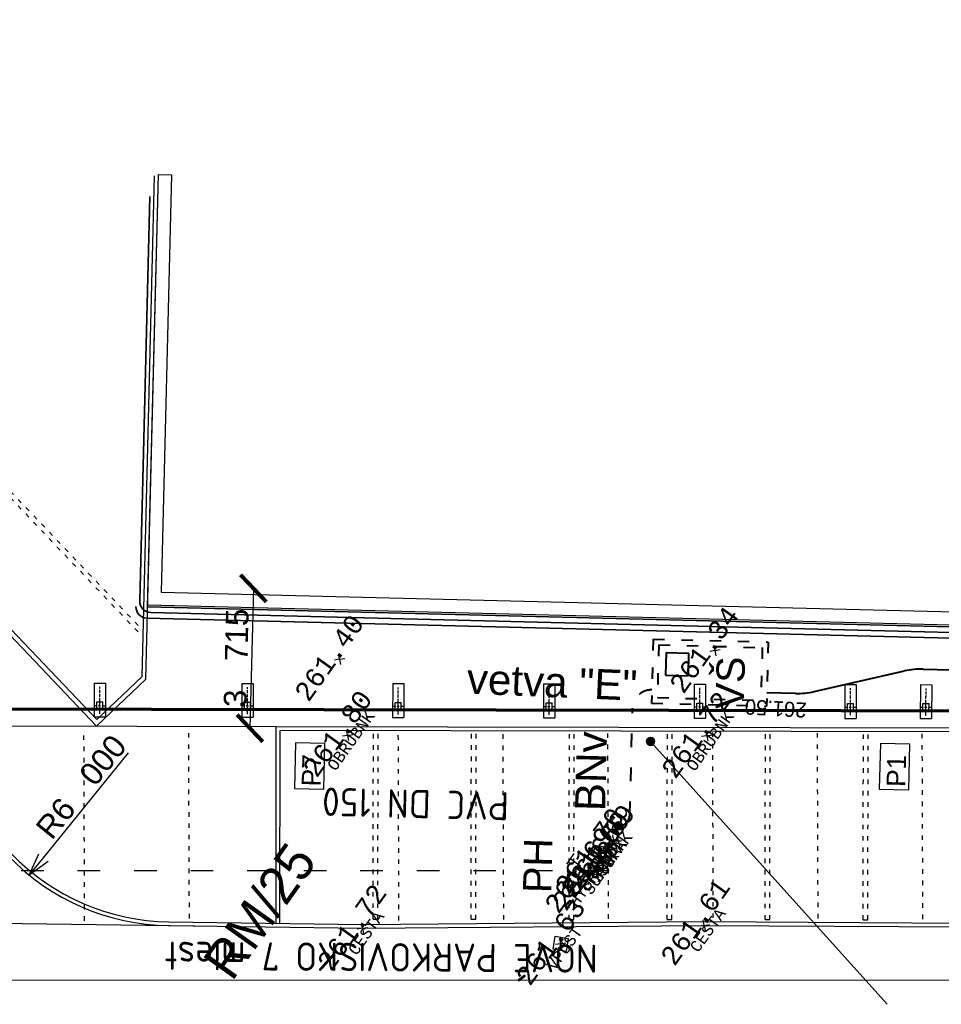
# Model space of a CAD drawing. Extents: x 4743276 to 9726129, y -4307434 to -1665362.
# Tile 3 of 121: x 4822394 to 4846844, y -2206385 to -2180246. Entities that reach past the tile are written whole.
import ezdxf
from ezdxf.enums import TextEntityAlignment as Align

# ---------------------------------------------------------------- set-up
doc = ezdxf.new("R2010")
doc.units = 0
doc.header["$MEASUREMENT"] = 0
doc.linetypes.add('ACAD_ISO03W100', pattern=[30, 12, -18])
doc.linetypes.add('BODKOCIARKOVANA_3', pattern=[5.6, 3, -1.3, 0, -1.3])
doc.layers.get('0').update_dxf_attribs({"linetype": 'CONTINUOUS'})
doc.layers.get('Defpoints').update_dxf_attribs({"color": 61, "linetype": 'CONTINUOUS'})
for name, color, linetype in [('body', 7, 'CONTINUOUS'), ('KÓTY', 4, 'CONTINUOUS'), ('POZEMOK', 8, 'CONTINUOUS'), ('siete', 6, 'CONTINUOUS'), ('TENKÁ', 7, 'CONTINUOUS'), ('Výšky', 64, 'CONTINUOUS'), ('ZARIADENIE1', 145, 'CONTINUOUS'), ('ZARIADOVACIE', 144, 'CONTINUOUS'), ('šrafy-múry', 8, 'CONTINUOUS')]:
    doc.layers.add(name, color=color, linetype=linetype)
doc.styles.add('MONOTXT', font='MONOTXT', dxfattribs={"height": 0.2})
doc.styles.get("Standard").update_dxf_attribs({"font": 'TXT', "width": 0.612})
doc.styles.add('styl1', font='arial.ttf')
doc.styles.add('Style-Arial', font='arial.ttf')
doc.styles.add('STYLE1', font='isocp.shx')
doc.dimstyles.new('STANDARD 200', dxfattribs={"dimtxt": 600, "dimasz": 700, "dimexe": 10, "dimexo": 200, "dimgap": 100, "dimtad": 1, "dimdsep": 46, "dimlunit": 6, "dimtxsty": 'Style-Arial', "dimblk": 'ARCHTICK', "dimblk1": 'OBLIQUE', "dimblk2": 'ARCHTICK', "dimcen": 2.5, "dimse1": 1, "dimse2": 1, "dimadec": 0, "dimazin": 0, "dimtfac": 1, "dimtmove": 1, "dimatfit": 3, "dimldrblk": 'OBLIQUE', "dimfxl": 1, "dimtolj": 1, "dimtzin": 0, "dimarcsym": 0})
doc.dimstyles.new('STANDARD s200', dxfattribs={"dimtxt": 600, "dimasz": 600, "dimexe": 10, "dimexo": 200, "dimgap": 100, "dimtad": 1, "dimdsep": 46, "dimlunit": 6, "dimtxsty": 'Style-Arial', "dimblk": 'OPEN30', "dimcen": 2.5, "dimse1": 1, "dimse2": 1, "dimadec": 0, "dimazin": 0, "dimtfac": 1, "dimtmove": 1, "dimatfit": 3, "dimldrblk": 'OBLIQUE', "dimfxl": 1, "dimtolj": 1, "dimtzin": 0, "dimarcsym": 0})

# ---------------------------------------------------------------- blocks, each defined once
blk = doc.blocks.new('_ArchTick')
at = {"color": 0, "linetype": 'ByBlock', "const_width": 0.15}
blk.add_lwpolyline([(-0.5, -0.5), (0.5, 0.5)], dxfattribs=at)
blk = doc.blocks.new('*D42531')
at = {"layer": 'Defpoints', "color": 0}
for p in [(4826710, -2195294), (4826617, -2199008), (4828501, -2199055)]:
    blk.add_point(p, dxfattribs=at)
at = {"layer": 'ZARIADOVACIE', "color": 0, "lineweight": -2}
blk.add_line((4828593, -2195341), (4828501, -2199055), dxfattribs=at)
at = {"layer": 'ZARIADOVACIE', "color": 0, "linetype": 'ByBlock', "lineweight": -2, "xscale": 700, "yscale": 700, "zscale": 700}
for p, rotation in [((4828593, -2195341), 88.57133778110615), ((4828501, -2199055), 268.5713377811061)]:
    blk.add_blockref('_ArchTick', p, dxfattribs=dict(at, rotation=rotation))
at = {"layer": 'ZARIADOVACIE', "color": 0, "insert": (4828141, -2197188), "char_height": 600, "attachment_point": 5, "rotation": 88.5713, "style": 'Style-Arial'}
blk.add_mtext('\\A1;3ﾠ715', dxfattribs=at)
blk = doc.blocks.new('_OBLIQUE')
at = {"color": 0, "linetype": 'ByBlock'}
blk.add_line((-0.5, -0.5), (0.5, 0.5), dxfattribs=at)
blk = doc.blocks.new('_Open30')
at = {"color": 0, "linetype": 'ByBlock', "lineweight": -2, "transparency": 16777216}
for p, q in [((-1, 0.2679), (0, 0)), ((0, 0), (-1, -0.2679)), ((0, 0), (-1, 0))]:
    blk.add_line(p, q, dxfattribs=at)
blk = doc.blocks.new('*D42536')
at = {"layer": 'Defpoints', "color": 0}
for p in [(4826425, -2198296), (4822648, -2202958)]:
    blk.add_point(p, dxfattribs=at)
at = {"layer": 'KÓTY', "color": 0, "lineweight": -2}
blk.add_line((4823026, -2202492), (4825281, -2199708), dxfattribs=at)
at = {"layer": 'KÓTY', "color": 0, "linetype": 'ByBlock', "lineweight": -2, "xscale": 600, "yscale": 600, "zscale": 600, "rotation": 230.9920620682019}
blk.add_blockref('_Open30', (4822648, -2202958), dxfattribs=at)
at = {"layer": 'KÓTY', "color": 0, "insert": (4824027, -2200611), "char_height": 600, "attachment_point": 5, "rotation": 50.9921, "style": 'Style-Arial'}
blk.add_mtext('\\A1;R6ﾠ000', dxfattribs=at)

msp = doc.modelspace()

# ---------------------------------------------------------------- hatches: boundary and pattern name
at = {"layer": 'siete', "lineweight": 35, "ltscale": 0.25}
h = msp.add_hatch(color=5, dxfattribs=at)
h.dxf.hatch_style = 1
h.paths.add_polyline_path([(4838285.655, -2201543.874, 1), (4838280.389, -2201755.006, 1)])
at = {"layer": 'TENKÁ', "lineweight": 35, "ltscale": 0.25}
h = msp.add_hatch(color=30, dxfattribs=at)
h.dxf.hatch_style = 1
h.paths.add_polyline_path([(4839135.074, -2199300.608, 1), (4839129.808, -2199511.74, 1)])
h = msp.add_hatch(color=30, dxfattribs=at)
h.dxf.hatch_style = 1
h.paths.add_polyline_path([(4839135.074, -2199300.608, 1), (4839129.808, -2199511.74, 1)])
h = msp.add_hatch(color=30, dxfattribs=at)
h.dxf.hatch_style = 1
h.paths.add_polyline_path([(4839133.757, -2199353.391, 1), (4839131.125, -2199458.957, 1)])

# ---------------------------------------------------------------- linework, layer by layer
at = {"layer": 'body', "color": 1, "linetype": 'Continuous'}
for p, q in [((4840839.821, -2196991.758), (4840700.368, -2197015.273)), ((4840839.821, -2196991.758), (4840816.306, -2196852.305)), ((4840839.821, -2196991.758), (4840979.274, -2196968.243)), ((4840839.821, -2196991.758), (4840863.336, -2197131.211)), ((4830880.73, -2197224.719), (4830741.277, -2197248.234)), ((4830880.73, -2197224.719), (4830857.215, -2197085.267)), ((4830880.73, -2197224.719), (4831020.182, -2197201.205)), ((4830880.73, -2197224.719), (4830904.245, -2197364.172)), ((4831093.006, -2199244.819), (4830953.553, -2199268.334)), ((4831093.006, -2199244.819), (4831069.491, -2199105.367)), ((4831093.006, -2199244.819), (4831232.458, -2199221.305)), ((4831093.006, -2199244.819), (4831116.521, -2199384.272)), ((4840622.095, -2199255.751), (4840482.643, -2199279.265)), ((4840622.095, -2199255.751), (4840598.58, -2199116.298)), ((4840622.095, -2199255.751), (4840761.548, -2199232.236)), ((4840622.095, -2199255.751), (4840645.61, -2199395.203)), ((4837783.992, -2202356.715), (4837760.477, -2202217.262)), ((4838060.403, -2202282.139), (4838036.889, -2202142.686)), ((4837783.992, -2202356.715), (4837644.539, -2202380.229)), ((4837783.992, -2202356.715), (4837923.444, -2202333.2)), ((4837783.992, -2202356.715), (4837807.507, -2202496.167)), ((4837924.724, -2202455.606), (4837785.271, -2202479.121)), ((4837924.724, -2202455.606), (4837901.209, -2202316.154)), ((4838060.403, -2202282.139), (4837920.951, -2202305.654)), ((4837924.724, -2202455.606), (4838064.176, -2202432.091)), ((4837924.724, -2202455.606), (4837948.238, -2202595.059)), ((4838060.403, -2202282.139), (4838199.856, -2202258.624)), ((4838060.403, -2202282.139), (4838083.918, -2202421.591)), ((4837497.149, -2202875.493), (4837473.634, -2202736.041)), ((4837707.247, -2202773.377), (4837683.732, -2202633.924)), ((4837497.149, -2202875.493), (4837357.696, -2202899.008)), ((4837497.149, -2202875.493), (4837636.602, -2202851.978)), ((4837497.149, -2202875.493), (4837520.664, -2203014.946)), ((4837707.247, -2202773.377), (4837567.795, -2202796.892)), ((4837707.247, -2202773.377), (4837846.7, -2202749.862)), ((4837707.247, -2202773.377), (4837730.762, -2202912.829)), ((4831489.974, -2204367.456), (4831466.459, -2204228.003)), ((4840553.09, -2204289.879), (4840413.637, -2204313.394)), ((4840553.09, -2204289.879), (4840529.575, -2204150.426)), ((4840553.09, -2204289.879), (4840692.543, -2204266.364)), ((4840553.09, -2204289.879), (4840576.605, -2204429.331)), ((4831489.974, -2204367.456), (4831350.521, -2204390.97)), ((4831489.974, -2204367.456), (4831629.427, -2204343.941)), ((4831489.974, -2204367.456), (4831513.489, -2204506.908)), ((4836746.552, -2204777.574), (4836607.099, -2204801.089)), ((4836746.552, -2204777.574), (4836723.037, -2204638.121)), ((4836746.552, -2204777.574), (4836886.005, -2204754.059)), ((4836746.552, -2204777.574), (4836770.067, -2204917.026))]:
    msp.add_line(p, q, dxfattribs=at)
at = {"layer": 'POZEMOK', "linetype": 'Continuous'}
msp.add_line((4829201.88, -2199015.546), (4821046.865, -2198999.819), dxfattribs=at)
at = {"layer": 'siete', "lineweight": 35}
for p, q in [((4825847.708, -2184935.142), (4825579.829, -2195676.065)), ((4847585.426, -2196675.025), (4825768.548, -2196130.912)), ((4847589.166, -2196525.072), (4825872.256, -2195983.452))]:
    msp.add_line(p, q, dxfattribs=at)
at = {"layer": 'siete', "color": 5, "linetype": 'ACAD_ISO03W100', "lineweight": 40, "ltscale": 25}
for p, q in [((4839200.26, -2196690.734), (4839157.677, -2198390.201)), ((4839200.26, -2196690.734), (4842249.305, -2196767.071)), ((4839346.456, -2196844.441), (4839311.387, -2198244.002)), ((4839346.454, -2196844.517), (4842095.592, -2196913.346)), ((4842095.594, -2196913.27), (4842060.526, -2198312.831)), ((4842249.305, -2196767.071), (4842206.722, -2198466.538)), ((4839311.387, -2198244.002), (4842060.526, -2198312.831)), ((4839157.677, -2198390.201), (4842206.722, -2198466.538))]:
    msp.add_line(p, q, dxfattribs=at)
at = {"layer": 'siete', "color": 5, "lineweight": 40, "ltscale": 50}
for p, q in [((4839541.376, -2197049.336), (4839526.323, -2197649.148)), ((4839541.376, -2197049.336), (4840141.188, -2197064.378)), ((4840141.188, -2197064.378), (4840126.134, -2197664.189)), ((4846364.972, -2197484.848), (4885599.204, -2198463.351)), ((4839526.323, -2197649.148), (4840126.134, -2197664.189)), ((4843472.605, -2198083.289), (4845868.741, -2197534.674)), ((4842976.293, -2198133.112), (4842215.545, -2198114.108))]:
    msp.add_line(p, q, dxfattribs=at)
at = {"layer": 'siete', "color": 5, "linetype": 'ACAD_ISO03W100', "lineweight": 40, "ltscale": 30}
msp.add_line((4838583.636, -2201356.844), (4838654.254, -2198525.321), dxfattribs=at)
at = {"layer": 'siete', "color": 5, "linetype": 'Continuous'}
for p, q in [((4837099.22, -2202377.633), (4836896.329, -2202662.827)), ((4837282.968, -2202723.122), (4836997.774, -2202520.23)), ((4837454.017, -2202616.726), (4837540.281, -2203134.261))]:
    msp.add_line(p, q, dxfattribs=at)
at = {"layer": 'siete', "color": 5, "linetype": 'ACAD_ISO03W100', "ltscale": 50}
msp.add_line((4838029.534, -2202839.01), (4773805.298, -2202839.01), dxfattribs=at)
at = {"layer": 'siete', "color": 47, "linetype": 'Continuous'}
for p, q in [((4836545.056, -2204920.85), (4836603.276, -2204576.077)), ((4836603.276, -2204576.077), (4836948.049, -2204634.298)), ((4836717.409, -2204951.197), (4836775.695, -2204603.951)), ((4836948.049, -2204634.298), (4836889.828, -2204979.07)), ((4836889.828, -2204979.07), (4836545.056, -2204920.85))]:
    msp.add_line(p, q, dxfattribs=at)
at = {"layer": 'siete', "color": 5, "lineweight": 35, "ltscale": 0.25}
msp.add_circle((4838283.022, -2201649.44), 105.599, dxfattribs=at)
at = {"layer": 'siete', "lineweight": 35}
for centre in [(4825879.736, -2195683.545), (4825776.027, -2195831.005)]:
    msp.add_arc(centre, 300, 178.5713378, 268.5713378, dxfattribs=at)
at = {"layer": 'siete', "color": 5, "lineweight": 40, "ltscale": 50}
for centre, radius, start, end in [((4846315.107, -2199484.227), 2000, 88.5713378, 102.8960677), ((4843026.238, -2196133.736), 2000, 268.5690111, 282.8960677), ((4838283.729, -2201349.365), 300, 268.5713378, 358.5713378)]:
    msp.add_arc(centre, radius, start, end, dxfattribs=at)
at = {"layer": 'siete', "color": 5, "linetype": 'ACAD_ISO03W100', "lineweight": 40, "ltscale": 30}
msp.add_arc((4839154.099, -2198537.787), 500, 88.5690111, 178.5713378, dxfattribs=at)
at = {"layer": 'siete', "color": 5, "linetype": 'Continuous'}
msp.add_arc((4837497.149, -2202875.493), 262.5, 144.5711461, 144.5711461, dxfattribs=at)
at = {"layer": 'TENKÁ'}
for p, q in [((4825640.023, -2197682.944), (4825971.443, -2184394.254)), ((4825738.254, -2197755.121), (4826072.444, -2184355.339)), ((4820512.736, -2194702.563), (4824436.922, -2198827.494)), ((4820605.981, -2194974.678), (4824432.691, -2198997.147)), ((4825786.235, -2195831.26), (4886087.484, -2197335.174)), ((4825787.481, -2195781.275), (4886038.746, -2197283.943)), ((4825738.254, -2197755.121), (4824432.691, -2198997.147)), ((4825640.023, -2197682.944), (4824436.922, -2198827.494)), ((4829196.68, -2204236.706), (4829201.88, -2199015.546)), ((4847376.854, -2199050.596), (4829201.88, -2199015.546)), ((4829296.68, -2204236.806), (4829301.78, -2199115.739)), ((4847376.754, -2199150.596), (4829301.78, -2199115.739)), ((4821192.698, -2204223.604), (4827041.141, -2204305.306)), ((4831771.792, -2204125.599), (4831896.792, -2204125.724)), ((4834371.791, -2204128.188), (4834496.791, -2204128.313)), ((4836971.79, -2204130.778), (4837096.79, -2204130.902)), ((4839571.788, -2204133.367), (4839696.788, -2204133.491)), ((4842171.787, -2204135.956), (4842296.787, -2204136.08)), ((4844771.786, -2204138.545), (4844896.786, -2204138.67))]:
    msp.add_line(p, q, dxfattribs=at)
at = {"layer": 'TENKÁ', "linetype": 'ACAD_ISO03W100', "ltscale": 10}
for p, q in [((4820699.066, -2191242.315), (4825670.326, -2196467.884)), ((4820694.835, -2191411.967), (4825666.095, -2196637.537)), ((4831771.792, -2204125.599), (4831776.777, -2199120.512)), ((4831896.792, -2204125.724), (4831901.776, -2199120.753)), ((4834371.791, -2204128.188), (4834376.773, -2199125.526)), ((4834496.791, -2204128.313), (4834501.773, -2199125.767)), ((4836971.79, -2204130.778), (4836976.769, -2199130.54)), ((4837096.79, -2204130.902), (4837101.769, -2199130.781)), ((4839571.788, -2204133.367), (4839576.766, -2199135.554)), ((4839696.788, -2204133.491), (4839701.765, -2199135.795)), ((4842171.787, -2204135.956), (4842176.762, -2199140.568)), ((4842296.787, -2204136.08), (4842301.762, -2199140.809)), ((4844771.786, -2204138.545), (4844776.758, -2199145.582)), ((4844896.786, -2204138.67), (4844901.758, -2199145.823))]:
    msp.add_line(p, q, dxfattribs=at)
at = {"layer": 'TENKÁ', "color": 125, "linetype": 'ACAD_ISO03W100', "ltscale": 10}
for p, q in [((4824115.797, -2204164.429), (4824098.355, -2199186.935)), ((4826895.6, -2204103.253), (4826878.338, -2199177.194)), ((4832455.83, -2204159.181), (4832438.304, -2199157.711)), ((4835235.764, -2204135.386), (4835218.287, -2199147.969)), ((4838015.697, -2204111.591), (4837998.27, -2199138.228)), ((4840795.643, -2204091.163), (4840778.253, -2199128.486)), ((4843575.712, -2204105.914), (4843558.236, -2199118.745)), ((4846355.78, -2204120.665), (4846338.219, -2199109.003)), ((4846355.78, -2204120.665), (4846338.219, -2199109.003))]:
    msp.add_line(p, q, dxfattribs=at)
at = {"layer": 'TENKÁ', "color": 30, "lineweight": 35, "ltscale": 0.25}
msp.add_line((4839132.441, -2199406.174), (4845404.141, -2206384.663), dxfattribs=at)
at = {"layer": 'TENKÁ', "color": 7, "linetype": 'Continuous'}
for p, q in [((4826341.168, -2204295.527), (4831489.974, -2204367.456)), ((4826342.564, -2204195.537), (4831490.245, -2204267.45)), ((4831489.974, -2204367.456), (4840553.09, -2204289.879)), ((4831490.245, -2204267.45), (4840552.927, -2204189.876)), ((4840552.927, -2204189.876), (4857291.554, -2204278.691)), ((4840553.09, -2204289.879), (4857292.019, -2204378.695))]:
    msp.add_line(p, q, dxfattribs=at)
at = {"layer": 'TENKÁ', "color": 125}
msp.add_line((4821796.335, -2205746.436), (4856874.768, -2205732.522), dxfattribs=at)
for points in [[(4829711.135, -2199444.951), (4829680.917, -2200656.574), (4830462.174, -2200676.059), (4830492.392, -2199464.436)], [(4845228.653, -2199458.429), (4845198.435, -2200670.053), (4845979.692, -2200689.537), (4846009.91, -2199477.914)]]:
    msp.add_lwpolyline(points, close=True, dxfattribs=at)
at = {"layer": 'TENKÁ', "color": 30, "lineweight": 35, "ltscale": 0.25}
for radius in [105.599, 105.599, 52.799]:
    msp.add_circle((4839132.441, -2199406.174), radius, dxfattribs=at)
at = {"layer": 'TENKÁ', "color": 7, "linetype": 'Continuous'}
for centre in [(4837783.992, -2202356.715), (4838060.403, -2202282.139), (4837924.724, -2202455.606), (4837707.247, -2202773.377)]:
    msp.add_circle(centre, 175, dxfattribs=at)
at = {"layer": 'TENKÁ'}
for radius in [6000, 5900]:
    msp.add_arc((4826424.979, -2198296.113), radius, 178.5713378, 269.1996351, dxfattribs=at)
at = {"layer": 'ZARIADENIE1'}
msp.add_lwpolyline([(4885817.256, -2192126.818), (4886217.132, -2192136.791), (4886087.484, -2197335.174), (4825786.235, -2195831.26), (4826072.444, -2184355.339), (4826422.336, -2184364.065), (4826146.099, -2195440.11), (4885697.581, -2196925.326), (4885817.256, -2192126.818), (4886217.132, -2192136.791)], close=True, dxfattribs=at)
at = {"layer": 'šrafy-múry', "color": 90}
for p, q in [((4824368.402, -2197856.246), (4824366.966, -2198756.245)), ((4824368.402, -2197856.246), (4824668.402, -2197856.724)), ((4824668.402, -2197856.724), (4824666.966, -2198756.723)), ((4828288.395, -2197863.859), (4828286.959, -2198763.857)), ((4828288.395, -2197863.859), (4828588.394, -2197864.337)), ((4828588.394, -2197864.337), (4828586.958, -2198764.336)), ((4832288.554, -2197871.546), (4832287.118, -2198771.545)), ((4832288.554, -2197871.546), (4832588.554, -2197872.025)), ((4832588.554, -2197872.025), (4832587.118, -2198772.024)), ((4836288.547, -2197879.26), (4836287.111, -2198779.259)), ((4836288.547, -2197879.26), (4836588.546, -2197879.739)), ((4836588.546, -2197879.739), (4836587.11, -2198779.737)), ((4840288.539, -2197886.974), (4840287.103, -2198786.973)), ((4840288.539, -2197886.974), (4840588.539, -2197887.452)), ((4840588.539, -2197887.452), (4840587.103, -2198787.451)), ((4844288.532, -2197894.685), (4844287.096, -2198794.684)), ((4844288.532, -2197894.685), (4844588.531, -2197895.164)), ((4844588.531, -2197895.164), (4844587.095, -2198795.163)), ((4846288.528, -2197898.542), (4846287.092, -2198798.541)), ((4846288.528, -2197898.542), (4846588.528, -2197899.021)), ((4846588.528, -2197899.021), (4846587.092, -2198799.019)), ((4824437.285, -2198556.356), (4824437.604, -2198356.357)), ((4824437.285, -2198556.356), (4824597.285, -2198556.612)), ((4824437.604, -2198356.357), (4824597.604, -2198356.612)), ((4824597.285, -2198556.612), (4824597.604, -2198356.612)), ((4828357.278, -2198563.969), (4828357.597, -2198363.97)), ((4828357.278, -2198563.969), (4828517.277, -2198564.225)), ((4828357.597, -2198363.97), (4828517.597, -2198364.225)), ((4828517.277, -2198564.225), (4828517.597, -2198364.225)), ((4832357.437, -2198571.657), (4832357.756, -2198371.657)), ((4832357.756, -2198371.657), (4832517.756, -2198371.912)), ((4832517.437, -2198571.912), (4832517.756, -2198371.912)), ((4836357.43, -2198579.371), (4836357.749, -2198379.371)), ((4836357.749, -2198379.371), (4836517.749, -2198379.626)), ((4836517.43, -2198579.626), (4836517.749, -2198379.626)), ((4840357.422, -2198587.085), (4840357.741, -2198387.085)), ((4840357.741, -2198387.085), (4840517.741, -2198387.34)), ((4840517.422, -2198587.34), (4840517.741, -2198387.34)), ((4844357.415, -2198594.796), (4844357.734, -2198394.796)), ((4844357.734, -2198394.796), (4844517.734, -2198395.051)), ((4844517.415, -2198595.051), (4844517.734, -2198395.051)), ((4846357.411, -2198598.653), (4846357.73, -2198398.653)), ((4846357.73, -2198398.653), (4846517.73, -2198398.908)), ((4846517.411, -2198598.908), (4846517.73, -2198398.908)), ((4824366.966, -2198756.245), (4824666.966, -2198756.723)), ((4828286.959, -2198763.857), (4828586.958, -2198764.336)), ((4832287.118, -2198771.545), (4832587.118, -2198772.024)), ((4832357.437, -2198571.657), (4832517.437, -2198571.912)), ((4836287.111, -2198779.259), (4836587.11, -2198779.737)), ((4836357.43, -2198579.371), (4836517.43, -2198579.626)), ((4840287.103, -2198786.973), (4840587.103, -2198787.451)), ((4840357.422, -2198587.085), (4840517.422, -2198587.34)), ((4844287.096, -2198794.684), (4844587.095, -2198795.163)), ((4844357.415, -2198594.796), (4844517.415, -2198595.051)), ((4846287.092, -2198798.541), (4846587.092, -2198799.019)), ((4846357.411, -2198598.653), (4846517.411, -2198598.908))]:
    msp.add_line(p, q, dxfattribs=at)
at = {"layer": 'šrafy-múry', "color": 90, "linetype": 'BODKOCIARKOVANA_3', "ltscale": 20}
for p, q in [((4824517.097, -2198674.068), (4824518.214, -2197974.069)), ((4824517.097, -2198674.427), (4824518.214, -2197974.428)), ((4824517.125, -2198656.484), (4824518.242, -2197956.485)), ((4828437.089, -2198682.04), (4828438.206, -2197982.04)), ((4828437.09, -2198681.681), (4828438.207, -2197981.682)), ((4828437.118, -2198664.097), (4828438.235, -2197964.098)), ((4832437.249, -2198689.368), (4832438.366, -2197989.369)), ((4832437.249, -2198689.727), (4832438.366, -2197989.728)), ((4832437.278, -2198671.784), (4832438.394, -2197971.785)), ((4836437.241, -2198697.441), (4836438.358, -2197997.442)), ((4836437.242, -2198697.082), (4836438.359, -2197997.083)), ((4836437.27, -2198679.498), (4836438.387, -2197979.499)), ((4840437.234, -2198705.155), (4840438.351, -2198005.156)), ((4840437.235, -2198704.796), (4840438.351, -2198004.797)), ((4840437.263, -2198687.212), (4840438.379, -2197987.213)), ((4844437.227, -2198712.507), (4844438.344, -2198012.508)), ((4844437.227, -2198712.866), (4844438.343, -2198012.867)), ((4844437.255, -2198694.923), (4844438.372, -2197994.924)), ((4846437.223, -2198716.364), (4846438.34, -2198016.365)), ((4846437.223, -2198716.723), (4846438.34, -2198016.724)), ((4846437.251, -2198698.78), (4846438.368, -2197998.781)), ((4824367.445, -2198456.245), (4824667.444, -2198456.724)), ((4828287.437, -2198463.858), (4828587.437, -2198464.336)), ((4832287.597, -2198471.545), (4832587.596, -2198472.024)), ((4836287.589, -2198479.259), (4836587.589, -2198479.738)), ((4840287.582, -2198486.973), (4840587.582, -2198487.452)), ((4844287.574, -2198494.684), (4844587.574, -2198495.163)), ((4846287.571, -2198498.541), (4846587.57, -2198499.02))]:
    msp.add_line(p, q, dxfattribs=at)
at = {"layer": 'šrafy-múry', "color": 232, "lineweight": 70}
msp.add_lwpolyline([(4857906.579, -2198620.901), (4816737.31, -2198541.507), (4816742.247, -2198010.853), (4816855.508, -2186975.847), (4816951.036, -2180245.504)], dxfattribs=at)

# ---------------------------------------------------------------- texts
at = {"color": 2, "linetype": 'Continuous', "style": 'MONOTXT'}
for s, p in [('OBRUBNK', (4831054.746, -2199298.599)), ('OBRUBNK', (4840583.836, -2199309.53)), ('SUPAK', (4837765.442, -2202382.789)), ('SUPAK', (4837906.174, -2202481.681)), ('SUPAK', (4838041.853, -2202308.214)), ('HYDRANT', (4837465.266, -2202920.309)), ('SUPAK', (4837688.697, -2202799.451)), ('CESTA', (4831460.99, -2204408.197)), ('CESTA', (4840524.106, -2204330.621)), ('VPUST', (4836723.365, -2204810.167))]:
    msp.add_text(s, height=300, rotation=54.5713378, dxfattribs=at).set_placement(p, align=Align.TOP_CENTER)
at = {"color": 7, "lineweight": 0}
msp.add_text(' RM/25', height=1000.0381, rotation=54.5713378, dxfattribs=at).set_placement((4827811.77, -2206103.316))
at = {"layer": 'siete', "color": 5, "lineweight": 35, "ltscale": 0.25}
for s, height, rotation, style, p in [('VŠ ', 750, 88.5713378, 'Style-Arial', (4841603.349, -2198558.511)), ('BNv', 800, 88.5713378, 'styl1', (4837924.016, -2201263.488)), ('PVC DN 150', 750, 178.5713378, 'STYLE1', (4835380.9, -2200751.074)), ('PH', 750, 88.5713378, 'Style-Arial', (4836492.753, -2203437.754))]:
    msp.add_text(s, height=height, rotation=rotation, dxfattribs=dict(at, style=style)).set_placement(p)
at = {"layer": 'TENKÁ', "color": 125, "style": 'Style-Arial'}
for s, p in [('P7', (4830372.931, -2200605.252)), ('P1', (4845890.449, -2200618.73))]:
    msp.add_text(s, height=500, rotation=88.5713378, dxfattribs=at).set_placement(p)
at = {"layer": 'TENKÁ', "ltscale": 0.25, "style": 'STYLE1'}
msp.add_text('NOVÉ PARKOVISKO 7 miest', height=750, rotation=179.60847, dxfattribs=at).set_placement((4831982.672, -2205255.388), align=Align.MIDDLE)
at = {"layer": 'Výšky', "linetype": 'Continuous', "style": 'MONOTXT'}
for s, p in [('261.34', (4840752.288, -2197114.799)), ('261.40', (4830806.53, -2197329.019)), ('261.80', (4831025.182, -2199340.155)), ('261.72', (4840539.779, -2199371.458)), ('261.70', (4837715.009, -2202453.68)), ('261.69', (4838002.435, -2202363.623)), ('261.69', (4837866.755, -2202537.09)), ('261.69', (4837439.18, -2202956.977)), ('261.65', (4837641.163, -2202866.268)), ('261.72', (4831407.658, -2204483.163)), ('261.61', (4840515.99, -2204342.028)), ('261.63', (4836680.468, -2204870.465))]:
    msp.add_text(s, height=500, rotation=54.5713378, dxfattribs=at).set_placement(p, align=Align.CENTER)
at = {"layer": 'Výšky', "color": 5, "linetype": 'Continuous'}
msp.add_text('261.50', height=400, rotation=176.8027044, dxfattribs=at).set_placement((4842461.765, -2198333.328), align=Align.CENTER)
at = {"layer": 'šrafy-múry', "color": 232, "lineweight": 70, "style": 'styl1'}
msp.add_text('vetva "E"', height=800, rotation=357.5699811, dxfattribs=at).set_placement((4834244.186, -2198132.716))

# ---------------------------------------------------------------- dimensions: what is measured, and where the dimension line sits
at = {"layer": 'KÓTY'}
dim = msp.add_radius_dim(center=(4826424.979, -2198296.113), mpoint=(4822648.411, -2202958.465), dimstyle='STANDARD s200', override={"dimtxsty": 'Style-Arial', "dimldrblk": 'OBLIQUE'}, dxfattribs=at)
dim.commit()
dim.dimension.update_dxf_attribs({"geometry": '*D42536', "text_midpoint": (4824342.542, -2200866.979), "dimtype": 164})
at = {"layer": 'ZARIADOVACIE', "color": 7}
dim = msp.add_linear_dim(base=(4828500.657, -2199054.938), p1=(4826709.914, -2195294.122), p2=(4826617.29, -2199007.967), angle=88.5713378, dimstyle='STANDARD 200', override={"dimtxsty": 'Style-Arial', "dimldrblk": 'OBLIQUE'}, dxfattribs=at)
dim.commit()
dim.dimension.update_dxf_attribs({"geometry": '*D42531', "text_midpoint": (4828140.546, -2197187.88)})

doc.saveas('drawing.dxf')
